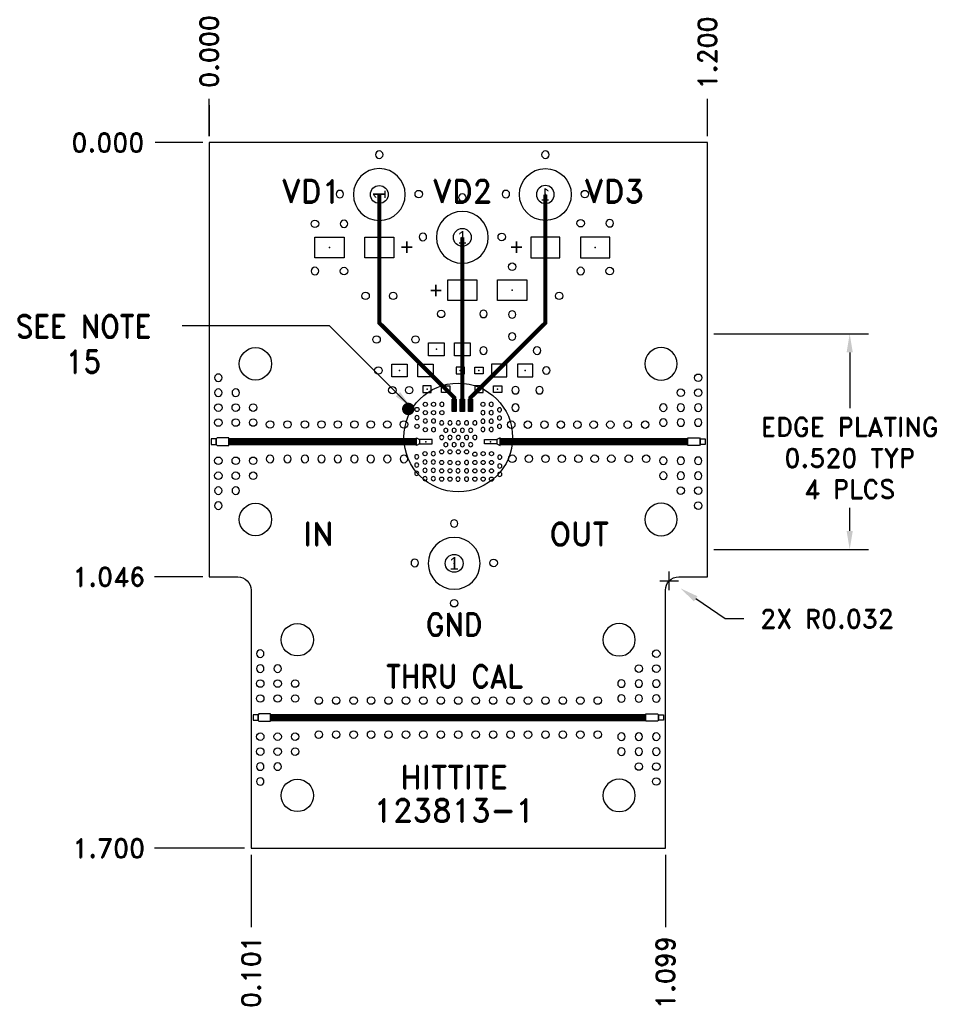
# Model space of a CAD drawing. Extents: x -0.46 to 1.75, y -2.08 to 0.3.
import ezdxf
from ezdxf.enums import TextEntityAlignment as Align

# ---------------------------------------------------------------- set-up
doc = ezdxf.new("R2010")
doc.units = 0
doc.header["$MEASUREMENT"] = 0
doc.linetypes.add('SSCOMP', pattern=[101, 100, 1])
doc.layers.get('0').update_dxf_attribs({"linetype": 'CONTINUOUS'})
doc.layers.get('Defpoints').update_dxf_attribs({"linetype": 'CONTINUOUS'})
for name, color, linetype in [('COM-NS', 4, 'CONTINUOUS'), ('DIM', 1, 'CONTINUOUS'), ('HOL', 1, 'CONTINUOUS'), ('LND-NS', 5, 'CONTINUOUS'), ('NET', 7, 'CONTINUOUS'), ('NOTES', 1, 'CONTINUOUS'), ('NUM-CM', 7, 'CONTINUOUS'), ('PAD-CM', 14, 'CONTINUOUS'), ('PCB', 7, 'CONTINUOUS'), ('SLK-NS', 7, 'CONTINUOUS'), ('TRA-NS', 5, 'CONTINUOUS'), ('via', 7, 'CONTINUOUS')]:
    doc.layers.add(name, color=color, linetype=linetype)
doc.layers.add('GE-NS', color=144, linetype='CONTINUOUS', lineweight=5)
doc.layers.get('COM-NS').off()
doc.layers.get('GE-NS').off()
doc.styles.add('ROMAND', font='romand.shx')
doc.dimstyles.get("Standard").update_dxf_attribs({"dimscale": 0.25, "dimtxt": 0.18, "dimasz": 0.18, "dimexe": 0.18, "dimexo": 0.0625, "dimgap": 0.09, "dimtad": 0, "dimtih": 1, "dimtoh": 1, "dimdec": 3, "dimzin": 0, "dimdsep": 46, "dimtxsty": 'ROMAND', "dimcen": 0.09, "dimadec": 0, "dimazin": 0, "dimtfac": 1, "dimtdec": 3, "dimtofl": 0, "dimtmove": 0, "dimatfit": 3, "dimfxl": 0, "dimtolj": 1, "dimtzin": 0, "dimarcsym": 0})

# ---------------------------------------------------------------- blocks, each defined once
blk = doc.blocks.new('*D8')
at = {"layer": 'Defpoints', "color": 0}
for p in [(1.1084, -1.0555), (1.1348, -1.0735)]:
    blk.add_point(p, dxfattribs=at)
at = {"layer": 'DIM', "color": 0, "lineweight": -2}
for p, q in [((1.1084, -1.078), (1.1084, -1.033)), ((1.0859, -1.0555), (1.1309, -1.0555)), ((1.2428, -1.1472), (1.172, -1.0989)), ((1.2878, -1.1472), (1.2428, -1.1472))]:
    blk.add_line(p, q, dxfattribs=at)
at = {"layer": 'DIM', "color": 0}
blk.add_solid([(1.1762, -1.0927), (1.1678, -1.1051), (1.1348, -1.0735)], dxfattribs=at)
at = {"layer": 'DIM', "color": 0, "insert": (1.4882, -1.1472), "char_height": 0.045, "attachment_point": 5, "style": 'ROMAND'}
blk.add_mtext('\\A1;2X R0.032', dxfattribs=at)
blk = doc.blocks.new('*D11')
at = {"layer": 'Defpoints', "color": 0}
for p in [(1.2, -0.4604), (1.5429, -0.4604), (1.2, -0.9804)]:
    blk.add_point(p, dxfattribs=at)
at = {"layer": 'DIM', "color": 0, "lineweight": -2}
for p, q in [((1.2156, -0.4604), (1.5879, -0.4604)), ((1.5429, -0.5054), (1.5429, -0.6398)), ((1.5429, -0.9354), (1.5429, -0.8798)), ((1.2156, -0.9804), (1.5879, -0.9804))]:
    blk.add_line(p, q, dxfattribs=at)
at = {"layer": 'DIM', "color": 0}
for points in [[(1.5354, -0.5054), (1.5504, -0.5054), (1.5429, -0.4604)], [(1.5354, -0.9354), (1.5504, -0.9354), (1.5429, -0.9804)]]:
    blk.add_solid(points, dxfattribs=at)
at = {"layer": 'DIM', "color": 0, "insert": (1.5429, -0.7598), "char_height": 0.045, "attachment_point": 5, "style": 'ROMAND'}
blk.add_mtext('\\A1;EDGE PLATING\\P0.520 TYP\\P4 PLCS', dxfattribs=at)
blk = doc.blocks.new('HOL-D018')
at = {"layer": 'HOL'}
blk.add_circle((0, 0), 0.009, dxfattribs=at)
blk = doc.blocks.new('VIA-D018-D0')
at = {"layer": 'HOL'}
blk.add_blockref('HOL-D018', (0, 0), dxfattribs=at)
at = {"layer": 'NET'}
blk.add_attdef('NET', text='', height=0.01, dxfattribs=at).set_placement((0, 0), align=Align.MIDDLE)
blk = doc.blocks.new('HOL-D078')
at = {"layer": 'HOL', "linetype": 'Continuous'}
blk.add_circle((0, 0), 0.039, dxfattribs=at)
blk = doc.blocks.new('VIA-D078-D0')
at = {"layer": 'HOL'}
blk.add_blockref('HOL-D078', (0, 0), dxfattribs=at)
at = {"layer": 'NET', "style": 'ROMAND'}
blk.add_attdef('NET', text='', height=0.01, dxfattribs=at).set_placement((0, 0), align=Align.MIDDLE)
blk = doc.blocks.new('50 ghz Conn-NS')
at = {"layer": 'LND-NS'}
for points in [[(0.005, -0.0065), (0.017, -0.0065), (0.017, 0.0065), (0.005, 0.0065)], [(0.017, 0.007), (0.017, -0.007), (0.019, -0.009), (0.047, -0.009), (0.047, 0.009), (0.019, 0.009)]]:
    blk.add_lwpolyline(points, close=True, dxfattribs=at)
at = {"layer": 'via', "extrusion": (0, 0, -1), "xscale": -1, "zscale": -1}
for p in [(-0.1115, 0.1875), (-0.1115, -0.1875)]:
    blk.add_blockref('VIA-D078-D0', p, dxfattribs=at)
at = {"layer": 'via', "extrusion": (0, 0, -1), "zscale": -1}
for p in [(-0.022, 0.154), (-0.022, 0.118), (-0.064, 0.118), (-0.022, -0.118), (-0.064, -0.118), (-0.022, -0.154)]:
    blk.add_blockref('VIA-D018-D0', p, dxfattribs=at)
at = {"layer": 'via'}
for p in [(0.022, 0.082), (0.064, 0.082), (0.106, 0.082), (0.022, 0.046), (0.064, 0.046), (0.106, 0.046), (0.022, -0.046), (0.064, -0.046), (0.106, -0.046), (0.022, -0.082), (0.064, -0.082), (0.106, -0.082)]:
    blk.add_blockref('VIA-D018-D0', p, dxfattribs=at)
blk = doc.blocks.new('HOL-D01')
at = {"layer": 'HOL', "linetype": 'Continuous'}
blk.add_circle((0, 0), 0.005, dxfattribs=at)
blk = doc.blocks.new('VIA-D01-D0')
at = {"layer": 'HOL'}
blk.add_blockref('HOL-D01', (0, 0), dxfattribs=at)
at = {"layer": 'NET'}
blk.add_attdef('NET', text='', height=0.01, dxfattribs=at).set_placement((0, 0), align=Align.MIDDLE)
blk = doc.blocks.new('LND-NS-4-D03-D01')
at = {"layer": 'LND-NS'}
blk.add_lwpolyline([(-0.015, -0.005), (0.015, -0.005), (0.015, 0.005), (-0.015, 0.005)], close=True, dxfattribs=at)
blk.add_point((0, 0), dxfattribs=at)
blk = doc.blocks.new('LND-NS-4-D05-D07')
at = {"layer": 'LND-NS'}
blk.add_lwpolyline([(0.025, -0.035), (0.025, 0.035), (-0.025, 0.035), (-0.025, -0.035)], close=True, dxfattribs=at)
blk.add_point((0, 0), dxfattribs=at)
blk = doc.blocks.new('CASEA-NS')
at = {"layer": 'LND-NS', "rotation": 90}
for p in [(-0.06, 0), (0.06, 0)]:
    blk.add_blockref('LND-NS-4-D05-D07', p, dxfattribs=at)
at = {"layer": 'SLK-NS', "flags": 8}
blk.add_attdef('POLARITY', text='', height=0.04, dxfattribs=at).set_placement((-0.0762, -0.053), align=Align.MIDDLE)
blk = doc.blocks.new('LND-NS-4-D02-D016')
at = {"layer": 'LND-NS'}
blk.add_lwpolyline([(-0.01, -0.008), (0.01, -0.008), (0.01, 0.008), (-0.01, 0.008)], close=True, dxfattribs=at)
blk.add_point((0, 0), dxfattribs=at)
blk = doc.blocks.new('0402_16-NS')
at = {"layer": 'LND-NS'}
blk.add_blockref('LND-NS-4-D02-D016', (-0.0225, 0), dxfattribs=at)
at = {"layer": 'LND-NS', "xscale": -1}
blk.add_blockref('LND-NS-4-D02-D016', (0.0225, 0), dxfattribs=at)
blk = doc.blocks.new('LND-NS-4-D031-D0375')
at = {"layer": 'LND-NS'}
blk.add_lwpolyline([(0.0155, -0.01875), (0.0155, 0.01875), (-0.0155, 0.01875), (-0.0155, -0.01875)], close=True, dxfattribs=at)
blk.add_point((0, 0), dxfattribs=at)
blk = doc.blocks.new('0603-NS')
at = {"layer": 'LND-NS', "rotation": 90}
for p in [(-0.03125, 0), (0.03125, 0)]:
    blk.add_blockref('LND-NS-4-D031-D0375', p, dxfattribs=at)
blk = doc.blocks.new('PAD-CM-0-D125')
at = {"layer": 'PAD-CM'}
blk.add_lwpolyline([(-0.0625, 0, 1), (0.0625, 0, 1)], format="xyb", close=True, dxfattribs=at)
blk.add_point((0, 0), dxfattribs=at)
blk = doc.blocks.new('PIN-CM-V')
at = {"layer": 'NUM-CM'}
blk.add_attdef('PIN', text='', height=0.03, dxfattribs=at).set_placement((0, 0), align=Align.MIDDLE)
blk = doc.blocks.new('HOL-D043')
at = {"layer": 'HOL'}
blk.add_circle((0, 0), 0.0215, dxfattribs=at)
blk = doc.blocks.new('DC_PIN-NS')
at = {"layer": 'HOL'}
blk.add_blockref('HOL-D043', (0, 0), dxfattribs=at)
at = {"layer": 'NUM-CM'}
blk.add_blockref('PIN-CM-V', (0, 0), dxfattribs=at).add_auto_attribs({'PIN': '1'})
at = {"layer": 'PAD-CM'}
blk.add_blockref('PAD-CM-0-D125', (0, 0), dxfattribs=at)
blk = doc.blocks.new('*D27')
at = {"layer": 'Defpoints', "color": 0}
for p in [(-0.1304, 0), (0, 0), (0, 0)]:
    blk.add_point(p, dxfattribs=at)
at = {"layer": 'DIM', "color": 0, "lineweight": -2}
blk.add_line((-0.0156, 0), (-0.1304, 0), dxfattribs=at)
at = {"layer": 'DIM', "color": 0, "insert": (-0.244, 0), "char_height": 0.045, "attachment_point": 5, "style": 'ROMAND'}
blk.add_mtext('\\A1;0.000', dxfattribs=at)
blk = doc.blocks.new('*D28')
at = {"layer": 'Defpoints', "color": 0}
for p in [(0, 0.1059), (0, 0), (0, 0)]:
    blk.add_point(p, dxfattribs=at)
at = {"layer": 'DIM', "color": 0, "lineweight": -2}
for p, q in [((0, 0.0159), (0, 0.1059)), ((0, 0.0156), (0, 0.09)), ((0, 0.09), (0, 0.0159))]:
    blk.add_line(p, q, dxfattribs=at)
at = {"layer": 'DIM', "color": 0, "insert": (0, 0.2195), "char_height": 0.045, "attachment_point": 5, "rotation": 90, "style": 'ROMAND'}
blk.add_mtext('\\A1;0.000', dxfattribs=at)
blk = doc.blocks.new('*D29')
at = {"layer": 'Defpoints', "color": 0}
for p in [(1.2, 0.1059), (0, 0), (1.2, 0)]:
    blk.add_point(p, dxfattribs=at)
at = {"layer": 'DIM', "color": 0, "lineweight": -2}
blk.add_line((1.2, 0.0156), (1.2, 0.1059), dxfattribs=at)
at = {"layer": 'DIM', "color": 0, "insert": (1.2, 0.2163), "char_height": 0.045, "attachment_point": 5, "rotation": 90, "style": 'ROMAND'}
blk.add_mtext('\\A1;1.200', dxfattribs=at)
blk = doc.blocks.new('*D30')
at = {"layer": 'Defpoints', "color": 0}
for p in [(0, 0), (-0.1317, -1.0461), (0, -1.0461)]:
    blk.add_point(p, dxfattribs=at)
at = {"layer": 'DIM', "color": 0, "lineweight": -2}
blk.add_line((-0.0156, -1.0461), (-0.1317, -1.0461), dxfattribs=at)
at = {"layer": 'DIM', "color": 0, "insert": (-0.2421, -1.0461), "char_height": 0.045, "attachment_point": 5, "style": 'ROMAND'}
blk.add_mtext('\\A1;1.046', dxfattribs=at)
blk = doc.blocks.new('*D31')
at = {"layer": 'Defpoints', "color": 0}
for p in [(0, 0), (-0.1317, -1.7), (0.101, -1.7)]:
    blk.add_point(p, dxfattribs=at)
at = {"layer": 'DIM', "color": 0, "lineweight": -2}
blk.add_line((0.0854, -1.7), (-0.1317, -1.7), dxfattribs=at)
at = {"layer": 'DIM', "color": 0, "insert": (-0.2421, -1.7), "char_height": 0.045, "attachment_point": 5, "style": 'ROMAND'}
blk.add_mtext('\\A1;1.700', dxfattribs=at)
blk = doc.blocks.new('*D32')
at = {"layer": 'Defpoints', "color": 0}
for p in [(0, 0), (0.101, -1.7), (0.101, -1.8898)]:
    blk.add_point(p, dxfattribs=at)
at = {"layer": 'DIM', "color": 0, "lineweight": -2}
blk.add_line((0.101, -1.7156), (0.101, -1.8898), dxfattribs=at)
at = {"layer": 'DIM', "color": 0, "insert": (0.101, -1.997), "char_height": 0.045, "attachment_point": 5, "rotation": 90, "style": 'ROMAND'}
blk.add_mtext('\\A1;0.101', dxfattribs=at)
blk = doc.blocks.new('*D33')
at = {"layer": 'Defpoints', "color": 0}
for p in [(0, 0), (1.099, -1.7), (1.099, -1.8898)]:
    blk.add_point(p, dxfattribs=at)
at = {"layer": 'DIM', "color": 0, "lineweight": -2}
blk.add_line((1.099, -1.7156), (1.099, -1.8898), dxfattribs=at)
at = {"layer": 'DIM', "color": 0, "insert": (1.099, -1.9991), "char_height": 0.045, "attachment_point": 5, "rotation": 90, "style": 'ROMAND'}
blk.add_mtext('\\A1;1.099', dxfattribs=at)

msp = doc.modelspace()

# ---------------------------------------------------------------- linework, layer by layer
at = {"layer": 'NOTES'}
msp.add_circle((0.6, -0.7102), 0.1309, dxfattribs=at)
at = {"layer": 'PCB'}
msp.add_lwpolyline([(1.099, -1.7), (1.099, -1.0781, -0.414214), (1.131, -1.0461), (1.2, -1.0461), (1.2, 0), (0, 0), (0, -1.0461), (0.069, -1.0461, -0.414214), (0.101, -1.0781), (0.101, -1.7)], format="xyb", close=True, dxfattribs=at)
at = {"layer": 'SLK-NS', "linetype": 'Continuous', "const_width": 0.015}
msp.add_lwpolyline([(0.4721, -0.6416, 1), (0.4871, -0.6416, 1)], format="xyb", close=True, dxfattribs=at)
at = {"layer": 'TRA-NS', "linetype": 'SSCOMP'}
for points in [[(0.5902, -0.6476, 0.01, 0.01, 0), (0.5902, -0.6141, 0.01, 0.01, 0), (0.4098, -0.4343, 0.01, 0.01, 0), (0.4098, -0.125, 0, 0, 0)], [(0.6295, -0.6476, 0.01, 0.01, 0), (0.6295, -0.6141, 0.01, 0.01, 0), (0.8098, -0.4343, 0.01, 0.01, 0), (0.8098, -0.125, 0, 0, 0)]]:
    msp.add_lwpolyline(points, format="xyseb", dxfattribs=at)
for points, const_width in [([(0.6098, -0.6476), (0.6098, -0.2282)], 0.01), ([(0.499, -0.7204), (0.047, -0.7204)], 0.018), ([(0.701, -0.7204), (1.153, -0.7204)], 0.018), ([(1.052, -1.3851), (0.148, -1.3851)], 0.018)]:
    msp.add_lwpolyline(points, dxfattribs=dict(at, const_width=const_width))
at = {"layer": 'TRA-NS'}
for points in [[(0.499, -0.7294), (0.499, -0.7114), (0.507, -0.7154), (0.507, -0.7254)], [(0.701, -0.7294), (0.701, -0.7114), (0.693, -0.7154), (0.693, -0.7254)]]:
    msp.add_lwpolyline(points, close=True, dxfattribs=at)

# ---------------------------------------------------------------- block references
at = {"rotation": 180}
for p in [(0.1466, -0.6789), (0.1886, -0.6789), (0.2306, -0.6789), (0.2706, -0.6789), (0.3099, -0.6789), (0.3499, -0.6789), (0.3892, -0.6789), (0.4292, -0.6789), (0.4692, -0.6789)]:
    msp.add_blockref('VIA-D018-D0', p, dxfattribs=at)
for p in [(0.7276, -0.6794), (0.7676, -0.6794), (0.8076, -0.6794), (0.847, -0.6794), (0.887, -0.6794), (0.9263, -0.6794), (0.9663, -0.6794), (1.0083, -0.6794), (1.0503, -0.6794), (0.7301, -0.7614), (0.7701, -0.7614), (0.8101, -0.7614), (0.8494, -0.7614), (0.8894, -0.7614), (0.9287, -0.7614), (0.9687, -0.7614), (1.0107, -0.7614), (1.0527, -0.7614), (0.264, -1.3441), (0.306, -1.3441), (0.348, -1.3441), (0.39, -1.3441), (0.432, -1.3441), (0.474, -1.3441), (0.516, -1.3441), (0.558, -1.3441), (0.6, -1.3441), (0.642, -1.3441), (0.684, -1.3441), (0.726, -1.3441), (0.768, -1.3441), (0.81, -1.3441), (0.852, -1.3441), (0.894, -1.3441), (0.936, -1.3441), (0.264, -1.4261), (0.306, -1.4261), (0.348, -1.4261), (0.39, -1.4261), (0.432, -1.4261), (0.474, -1.4261), (0.516, -1.4261), (0.558, -1.4261), (0.6, -1.4261), (0.642, -1.4261), (0.684, -1.4261), (0.726, -1.4261), (0.768, -1.4261), (0.81, -1.4261), (0.852, -1.4261), (0.894, -1.4261), (0.936, -1.4261)]:
    msp.add_blockref('VIA-D018-D0', p)
at = {"xscale": -1}
for p in [(0.1466, -0.762), (0.1886, -0.762), (0.2306, -0.762), (0.2706, -0.762), (0.3099, -0.762), (0.3499, -0.762), (0.3892, -0.762), (0.4292, -0.762), (0.4692, -0.762)]:
    msp.add_blockref('VIA-D018-D0', p, dxfattribs=at)
at = {"layer": 'COM-NS', "rotation": 90}
msp.add_blockref('DC_PIN-NS', (0.4098, -0.125), dxfattribs=at)
at = {"layer": 'COM-NS', "xscale": -1}
for name, p in [('DC_PIN-NS', (0.8098, -0.125)), ('0603-NS', (0.5786, -0.4979)), ('50 ghz Conn-NS', (1.2, -0.7204)), ('0603-NS', (0.4898, -0.5489)), ('0402_16-NS', (0.6723, -0.594)), ('50 ghz Conn-NS', (1.099, -1.3851))]:
    msp.add_blockref(name, p, dxfattribs=at)
at = {"layer": 'COM-NS'}
for name, p in [('DC_PIN-NS', (0.6098, -0.2282)), ('50 ghz Conn-NS', (0, -0.7204)), ('0402_16-NS', (0.6273, -0.5489)), ('0603-NS', (0.7298, -0.5489)), ('0402_16-NS', (0.5473, -0.594)), ('DC_PIN-NS', (0.5902, -1.0136)), ('50 ghz Conn-NS', (0.101, -1.3851))]:
    msp.add_blockref(name, p, dxfattribs=at)
ref = msp.add_blockref('CASEA-NS', (0.3498, -0.2525), dxfattribs=dict(at, xscale=-1, rotation=180))
ref.add_attrib('POLARITY', '+', dxfattribs={"layer": 'SLK-NS', "height": 0.04, "rotation": 180, "text_generation_flag": 2, "flags": 8}).set_placement((0.476, -0.2525), align=Align.MIDDLE)
ref = msp.add_blockref('CASEA-NS', (0.8698, -0.2525), dxfattribs=dict(at, rotation=180))
ref.add_attrib('POLARITY', '+', dxfattribs={"layer": 'SLK-NS', "height": 0.04, "rotation": 180, "flags": 8}).set_placement((0.7403, -0.2525), align=Align.MIDDLE)
ref = msp.add_blockref('CASEA-NS', (0.6698, -0.3557), dxfattribs=dict(at, xscale=-1))
ref.add_attrib('POLARITY', '+', dxfattribs={"layer": 'SLK-NS', "height": 0.04, "text_generation_flag": 2, "flags": 8}).set_placement((0.5462, -0.3557), align=Align.MIDDLE)
at = {"layer": 'GE-NS', "xscale": -1, "rotation": 180}
for p in [(0.4098, -0.029), (0.8098, -0.029), (0.3148, -0.124), (0.7148, -0.124), (0.6098, -0.1322), (0.3248, -0.1957), (0.9648, -0.1942), (0.5148, -0.2272), (0.6608, -0.4126), (0.7298, -0.4141), (0.7298, -0.4669), (0.6608, -0.501), (0.7898, -0.501), (0.5902, -0.9176), (0.4952, -1.0126)]:
    msp.add_blockref('VIA-D018-D0', p, dxfattribs=at)
at = {"layer": 'GE-NS', "rotation": 180}
for p in [(0.5048, -0.124), (0.9048, -0.124), (0.2548, -0.1957), (0.8948, -0.1942), (0.7048, -0.2272), (0.7298, -0.2989), (0.5588, -0.4126), (0.6852, -1.0126)]:
    msp.add_blockref('VIA-D018-D0', p, dxfattribs=at)
at = {"layer": 'GE-NS', "xscale": -1}
for p in [(0.2548, -0.3093), (0.8948, -0.3093), (0.8121, -0.5489), (0.7379, -0.5965), (0.7957, -0.5965), (0.7379, -0.6385)]:
    msp.add_blockref('VIA-D018-D0', p, dxfattribs=at)
at = {"layer": 'GE-NS'}
for p in [(0.3248, -0.3093), (0.9648, -0.3093), (0.3767, -0.3692), (0.4432, -0.3692), (0.843, -0.3692), (0.4032, -0.4743), (0.4969, -0.4743), (0.4076, -0.5489), (0.4412, -0.5964), (0.4818, -0.5964), (0.5902, -1.1096)]:
    msp.add_blockref('VIA-D018-D0', p, dxfattribs=at)
at = {"layer": 'LND-NS', "xscale": -1, "rotation": 90}
for p in [(0.5902, -0.6326), (0.6098, -0.6326), (0.6295, -0.6326)]:
    msp.add_blockref('LND-NS-4-D03-D01', p, dxfattribs=at)
at = {"layer": 'LND-NS'}
msp.add_blockref('LND-NS-4-D03-D01', (0.522, -0.7204), dxfattribs=at)
at = {"layer": 'LND-NS', "xscale": -1}
msp.add_blockref('LND-NS-4-D03-D01', (0.678, -0.7204), dxfattribs=at)
at = {"layer": 'via'}
for p in [(0.5005, -0.6427), (0.5205, -0.6304), (0.5405, -0.6304), (0.6594, -0.6304), (0.5205, -0.6504), (0.5405, -0.6504), (0.5005, -0.6835), (0.5205, -0.6913), (0.56, -0.7449), (0.58, -0.7449), (0.6, -0.7449), (0.62, -0.7449), (0.64, -0.7506), (0.56, -0.7706), (0.56, -0.7906), (0.56, -0.8106)]:
    msp.add_blockref('VIA-D01-D0', p, dxfattribs=at)
at = {"layer": 'via', "xscale": -1}
for p in [(0.5605, -0.6304), (0.6794, -0.6304), (0.6994, -0.6437), (0.6794, -0.6504), (0.6994, -0.6634), (0.5405, -0.6913), (0.6794, -0.6711), (0.6794, -0.6911), (0.6994, -0.6834), (0.54, -0.7494), (0.52, -0.7694), (0.54, -0.7694), (0.52, -0.7894), (0.52, -0.8094), (0.54, -0.7894), (0.54, -0.8094)]:
    msp.add_blockref('VIA-D01-D0', p, dxfattribs=at)
at = {"layer": 'via', "xscale": -1, "rotation": 180}
for p in [(0.5005, -0.6627), (0.6594, -0.6504), (0.5205, -0.6704), (0.5405, -0.6704), (0.56, -0.6751), (0.58, -0.6751), (0.6, -0.6751), (0.62, -0.6751), (0.64, -0.6751), (0.6594, -0.6711), (0.6594, -0.6911), (0.56, -0.7102), (0.57, -0.6929), (0.58, -0.7102), (0.59, -0.6929), (0.6, -0.7102), (0.61, -0.6929), (0.62, -0.7102), (0.63, -0.6929), (0.64, -0.7102), (0.57, -0.7276), (0.59, -0.7276), (0.61, -0.7276), (0.63, -0.7276), (0.5, -0.7568), (0.7, -0.7577), (0.5, -0.7768), (0.62, -0.7706), (0.7, -0.779), (0.5, -0.7968), (0.5992, -0.7906), (0.5992, -0.8106), (0.62, -0.7906), (0.62, -0.8106), (0.7, -0.799)]:
    msp.add_blockref('VIA-D01-D0', p, dxfattribs=at)
at = {"layer": 'via', "rotation": 180}
for p in [(0.5605, -0.6504), (0.52, -0.7494), (0.66, -0.7493), (0.68, -0.7493), (0.58, -0.7706), (0.5992, -0.7718), (0.64, -0.7706), (0.66, -0.7706), (0.68, -0.7706), (0.58, -0.7906), (0.58, -0.8106), (0.64, -0.7906), (0.64, -0.8106), (0.66, -0.7906), (0.66, -0.8106), (0.68, -0.7906), (0.68, -0.8106)]:
    msp.add_blockref('VIA-D01-D0', p, dxfattribs=at)

# ---------------------------------------------------------------- texts
at = {"layer": 'DIM', "style": 'ROMAND', "width": 0.9}
for s, p in [('SEE NOTE', (-0.3026, -0.4702)), ('15', (-0.3026, -0.555))]:
    msp.add_text(s, height=0.055, dxfattribs=at).set_placement(p, align=Align.CENTER)
at = {"layer": 'SLK-NS', "style": 'ROMAND'}
for s, p in [('VD1', (0.246, -0.1448)), ('VD2', (0.6099, -0.1448)), ('VD3', (0.9755, -0.1448)), ('HITTITE', (0.5902, -1.556)), ('123813-1', (0.5902, -1.6361))]:
    msp.add_text(s, height=0.055, dxfattribs=at).set_placement(p, align=Align.CENTER)
for s, p in [('IN', (0.2269, -0.9704)), ('OUT', (0.8197, -0.9704))]:
    msp.add_text(s, height=0.055, dxfattribs=at).set_placement(p)
at = {"layer": 'SLK-NS', "style": 'ROMAND', "width": 0.9}
for s, p in [('GND', (0.5902, -1.1883)), ('THRU CAL', (0.5902, -1.3132))]:
    msp.add_text(s, height=0.055, dxfattribs=at).set_placement(p, align=Align.CENTER)

# ---------------------------------------------------------------- dimensions: what is measured, and where the dimension line sits
at = {"layer": 'DIM'}
for feature_location, offset, dtype, picture, middle in [((0, 0), (0, 0.1059169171), 1, '*D28', (0, 0.2194883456)), ((1.2, 0), (0, 0.1059), 1, '*D29', (1.2, 0.2163)), ((0, 0), (-0.1304138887, 0), 0, '*D27', (-0.2439853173, 0)), ((0, -1.0461), (-0.1317, 0), 0, '*D30', (-0.2421, -1.0461)), ((0.101, -1.7), (-0.2327, 0), 0, '*D31', (-0.2421, -1.7)), ((0.101, -1.7), (0, -0.1898), 1, '*D32', (0.101, -1.997)), ((1.099, -1.7), (0, -0.1898), 1, '*D33', (1.099, -1.9991))]:
    dim = msp.add_ordinate_dim(feature_location=feature_location, offset=offset, dtype=dtype, origin=(0, 0), dimstyle='Standard', dxfattribs=at)
    dim.commit()
    dim.dimension.update_dxf_attribs({"geometry": picture, "text_midpoint": middle})
dim = msp.add_linear_dim(base=(1.5429, -0.4604), p1=(1.2, -0.9804), p2=(1.2, -0.4604), angle=90, text='EDGE PLATING\\P<> TYP\\P4 PLCS', dimstyle='Standard', override={"dimgap": 0.09, "dimlunit": 2, "dimtol": 0, "dimlim": 0, "dimtp": 0.003, "dimtm": 0.003, "dimtfac": 0.75}, dxfattribs=at)
dim.commit()
dim.dimension.update_dxf_attribs({"geometry": '*D11', "text_midpoint": (1.5429, -0.7598), "dimtype": 160})
dim = msp.add_radius_dim(center=(1.1084, -1.0555), mpoint=(1.1348, -1.0735), text='2X <>', dimstyle='Standard', override={"dimtmove": 1}, dxfattribs=at)
dim.commit()
dim.dimension.update_dxf_attribs({"geometry": '*D8', "text_midpoint": (1.2428, -1.1472), "dimtype": 164})

# ---------------------------------------------------------------- leaders
msp.add_leader([(0.4867, -0.638), (0.2897, -0.4413), (-0.065, -0.4413)], dimstyle='Standard', override={"dimtp": 0.003, "dimtm": 0.003, "dimtfac": 0.75}, dxfattribs=at)

doc.saveas('drawing.dxf')
